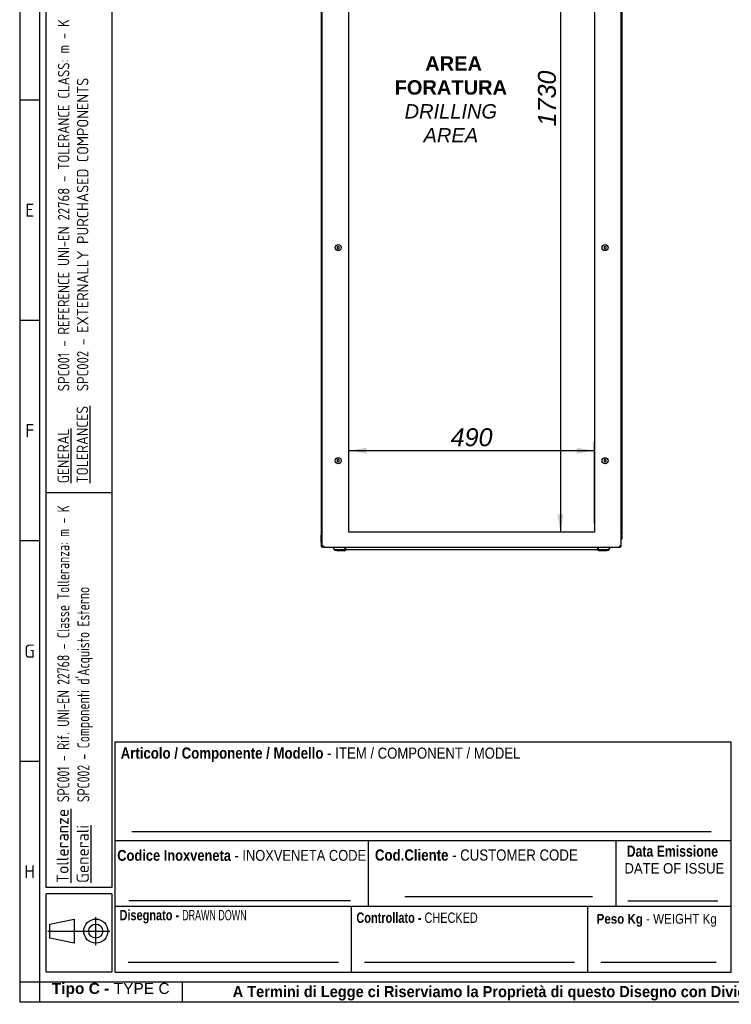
# Model space of a CAD drawing. Extents: x -15 to 412, y 11 to 308.
# Tile 1 of 9: x 6 to 115, y 11 to 162. Entities that reach past the tile are written whole.
import ezdxf
from ezdxf.lldxf.tags import DXFTag

# ---------------------------------------------------------------- set-up
doc = ezdxf.new("R2010")
doc.units = 0
doc.layers.get('0').update_dxf_attribs({"linetype": 'CONTINUOUS'})
for name, color, linetype in [('_TRANSLATION', 7, 'CONTINUOUS'), ('AE00100_03', 7, 'CONTINUOUS'), ('AE00219_03', 7, 'CONTINUOUS'), ('AE00715_01', 7, 'CONTINUOUS'), ('DEFAULT', 7, 'CONTINUOUS'), ('DV6__TRANSLATION', 7, 'CONTINUOUS'), ('F0000001_47', 7, 'CONTINUOUS'), ('M0000000_06', 7, 'CONTINUOUS'), ('M0000000_29', 7, 'CONTINUOUS'), ('M0000000_44', 7, 'CONTINUOUS'), ('M0000000_54', 7, 'CONTINUOUS'), ('M0000000_64', 7, 'CONTINUOUS'), ('M0000001_30', 7, 'CONTINUOUS'), ('SBAVATURE', 7, 'CONTINUOUS')]:
    doc.layers.add(name, color=color, linetype=linetype)
doc.styles.add('SEACAD_ARIAL', font='arial.ttf')
doc.styles.add('SEACAD_ARIAL_NARROW', font='ARIALN.TTF', dxfattribs={"width": 0.8})
doc.styles.add('SEACAD_ARIALB', font='arialbd.ttf', dxfattribs={"width": 0.9})
doc.styles.add('SEACAD_ARIALI', font='ariali.ttf')
doc.styles.add('SEACAD_SOLID_EDGE_ANSI', font='seans.ttf', dxfattribs={"width": 0.9})
doc.styles.add('SEACAD_SOLID_EDGE_ANSIB', font='seansbd.ttf', dxfattribs={"width": 0.9})
tags = doc.linetypes.add('CENTER2', pattern=[28.575, 19.05, -3.175, 3.175, -3.175]).pattern_tags.tags
tags[10:11] = [DXFTag(74, 4), DXFTag(75, 0), DXFTag(340, '0'), DXFTag(46, 0.0), DXFTag(50, 0.0), DXFTag(44, 0.0), DXFTag(45, 0.0)]
tags[8:9] = [DXFTag(74, 4), DXFTag(75, 0), DXFTag(340, '0'), DXFTag(46, 0.0), DXFTag(50, 0.0), DXFTag(44, 0.0), DXFTag(45, 0.0)]
tags[6:7] = [DXFTag(74, 4), DXFTag(75, 0), DXFTag(340, '0'), DXFTag(46, 0.0), DXFTag(50, 0.0), DXFTag(44, 0.0), DXFTag(45, 0.0)]
tags[4:5] = [DXFTag(74, 4), DXFTag(75, 0), DXFTag(340, '0'), DXFTag(46, 0.0), DXFTag(50, 0.0), DXFTag(44, 0.0), DXFTag(45, 0.0)]
doc.dimstyles.new('ISO', dxfattribs={"dimtxt": 2.75, "dimasz": 2.75, "dimexe": 1.375, "dimexo": 1.375, "dimgap": 0.6875, "dimtad": 1, "dimdec": 1, "dimlfac": 13.000013, "dimtxsty": 'SEACAD_ARIAL', "dimblk1": '_SE_FILLED', "dimblk2": '_SE_FILLED', "dimsah": 1, "dimcen": 1.375, "dimazin": 3, "dimtfac": 0.7, "dimtdec": 3, "dimtmove": 0, "dimatfit": 3})

# ---------------------------------------------------------------- blocks, each defined once
blk = doc.blocks.new('SE5')
at = {"layer": 'AE00100_03', "color": 7, "linetype": 'CONTINUOUS'}
for p, q in [((59.18, 218.46), (59.6, 218.46)), ((61.03, 218.46), (61.44, 218.46)), ((89.64, 218.46), (90.06, 218.46)), ((91.49, 218.46), (91.9, 218.46))]:
    blk.add_line(p, q, dxfattribs=at)
for centre, start, end in [((59.18, 218.36), 90, 180), ((59.6, 218.36), 0, 90), ((61.03, 218.36), 90, 180), ((61.44, 218.36), 0, 90), ((89.64, 218.36), 90, 180), ((90.06, 218.36), 0, 90), ((91.49, 218.36), 90, 180), ((91.9, 218.36), 0, 90)]:
    blk.add_arc(centre, 0.1, start, end, dxfattribs=at)
at = {"layer": 'AE00219_03', "color": 7, "linetype": 'CONTINUOUS'}
for p, q in [((55.08, 205.27), (54.93, 205.18)), ((54.93, 205.18), (54.93, 205)), ((54.93, 205), (55.08, 204.91)), ((55.23, 205.18), (55.08, 205.27)), ((55.08, 204.91), (55.23, 205)), ((55.23, 205), (55.23, 205.18)), ((96, 205.27), (95.85, 205.18)), ((95.85, 205.18), (95.85, 205)), ((95.85, 205), (96, 204.91)), ((96.16, 205.18), (96, 205.27)), ((96, 204.91), (96.16, 205)), ((96.16, 205), (96.16, 205.18)), ((55.08, 172.58), (54.93, 172.49)), ((54.93, 172.49), (54.93, 172.31)), ((54.93, 172.31), (55.08, 172.22)), ((55.23, 172.49), (55.08, 172.58)), ((55.08, 172.22), (55.23, 172.31)), ((55.23, 172.31), (55.23, 172.49)), ((96, 172.58), (95.85, 172.49)), ((95.85, 172.49), (95.85, 172.31)), ((95.85, 172.31), (96, 172.22)), ((96.16, 172.49), (96, 172.58)), ((96, 172.22), (96.16, 172.31)), ((96.16, 172.31), (96.16, 172.49)), ((55.08, 126.81), (54.93, 126.72)), ((54.93, 126.72), (54.93, 126.54)), ((54.93, 126.54), (55.08, 126.45)), ((55.23, 126.72), (55.08, 126.81)), ((55.08, 126.45), (55.23, 126.54)), ((55.23, 126.54), (55.23, 126.72)), ((96, 126.81), (95.85, 126.72)), ((95.85, 126.72), (95.85, 126.54)), ((95.85, 126.54), (96, 126.45)), ((96.16, 126.72), (96, 126.81)), ((96, 126.45), (96.16, 126.54)), ((96.16, 126.54), (96.16, 126.72)), ((55.08, 94.12), (54.93, 94.03)), ((54.93, 94.03), (54.93, 93.85)), ((54.93, 93.85), (55.08, 93.76)), ((55.23, 94.03), (55.08, 94.12)), ((55.08, 93.76), (55.23, 93.85)), ((55.23, 93.85), (55.23, 94.03)), ((96, 94.12), (95.85, 94.03)), ((95.85, 94.03), (95.85, 93.85)), ((95.85, 93.85), (96, 93.76)), ((96.16, 94.03), (96, 94.12)), ((96, 93.76), (96.16, 93.85)), ((96.16, 93.85), (96.16, 94.03))]:
    blk.add_line(p, q, dxfattribs=at)
for centre in [(55.08, 205.09), (96, 205.09), (55.08, 172.4), (96, 172.4), (55.08, 126.63), (96, 126.63), (55.08, 93.94), (96, 93.94)]:
    blk.add_circle(centre, 0.462, dxfattribs=at)
at = {"layer": 'AE00715_01', "color": 7, "linetype": 'CONTINUOUS'}
for p, q in [((54.35, 219.55), (54.35, 219.02)), ((54.35, 219.02), (54.45, 219.02)), ((54.58, 219.78), (55.76, 219.78)), ((55.04, 219.02), (55.96, 219.02)), ((56.66, 219.02), (56.66, 219.55)), ((94.43, 219.55), (94.43, 219.02)), ((95.12, 219.02), (96.04, 219.02)), ((95.33, 219.78), (96.5, 219.78)), ((96.63, 219.02), (96.73, 219.02)), ((96.73, 219.02), (96.73, 219.55))]:
    blk.add_line(p, q, dxfattribs=at)
for centre, start, end in [((54.58, 219.55), 90, 180), ((56.43, 219.55), 0, 10.4846), ((94.66, 219.55), 169.2756, 180), ((96.5, 219.55), 0, 90)]:
    blk.add_arc(centre, 0.231, start, end, dxfattribs=at)
for points, knots in [([(55.5, 223.13), (55.45, 223.13), (55.35, 223.13), (55.16, 223.09), (54.97, 223.02), (54.78, 222.92), (54.61, 222.79), (54.45, 222.63), (54.3, 222.45), (54.18, 222.24), (54.07, 222.02), (53.99, 221.77), (53.93, 221.52), (53.9, 221.26), (53.9, 220.99), (53.91, 220.72), (53.96, 220.46), (54.03, 220.21), (54.12, 219.97), (54.23, 219.77), (54.32, 219.64), (54.36, 219.59)], [0, 0, 0, 0, 0.0314738, 0.0792041, 0.126949, 0.1750897, 0.2239282, 0.2736178, 0.3241416, 0.3753417, 0.426994, 0.4788914, 0.5308752, 0.5828864, 0.6349303, 0.6870425, 0.7392589, 0.7916218, 0.8441597, 0.8968588, 0.9382479, 0.9382479, 0.9382479, 0.9382479]), ([(55.5, 222.21), (55.52, 222.21), (55.56, 222.21), (55.63, 222.19), (55.72, 222.15), (55.81, 222.08), (55.9, 221.98), (55.99, 221.85), (56.06, 221.7), (56.12, 221.53), (56.16, 221.35), (56.18, 221.16), (56.19, 220.96), (56.17, 220.77), (56.13, 220.59), (56.07, 220.42), (56, 220.27), (55.91, 220.14), (55.82, 220.04), (55.73, 219.97), (55.64, 219.92), (55.55, 219.9), (55.47, 219.9), (55.38, 219.92), (55.29, 219.96), (55.19, 220.03), (55.1, 220.13), (55.02, 220.26), (54.94, 220.41), (54.88, 220.58), (54.84, 220.76), (54.82, 220.95), (54.82, 221.15), (54.84, 221.34), (54.88, 221.53), (54.94, 221.69), (55.01, 221.84), (55.1, 221.97), (55.19, 222.07), (55.28, 222.14), (55.37, 222.18), (55.44, 222.2), (55.48, 222.21), (55.5, 222.21)], [0, 0, 0, 0, 0.011832, 0.040107, 0.065315, 0.089101, 0.114416, 0.139037, 0.163447, 0.187842, 0.212298, 0.23683, 0.261403, 0.285966, 0.31044, 0.334778, 0.358959, 0.38302, 0.407075, 0.431345, 0.456324, 0.482931, 0.512747, 0.540892, 0.566041, 0.589798, 0.615082, 0.639692, 0.664101, 0.688497, 0.712955, 0.737488, 0.762062, 0.786624, 0.811095, 0.835428, 0.859605, 0.883664, 0.907721, 0.932002, 0.957011, 0.98368, 1, 1, 1, 1]), ([(56.46, 219.38), (56.47, 219.39), (56.53, 219.44), (56.64, 219.57), (56.77, 219.76), (56.89, 219.98), (56.98, 220.22), (57.05, 220.47), (57.09, 220.73), (57.11, 220.99), (57.1, 221.26), (57.07, 221.52), (57.01, 221.77), (56.93, 222.02), (56.82, 222.25), (56.69, 222.46), (56.54, 222.65), (56.37, 222.81), (56.18, 222.95), (55.98, 223.04), (55.78, 223.11), (55.61, 223.13), (55.53, 223.13), (55.5, 223.13)], [0, 0, 0, 0, 0.00485, 0.054983, 0.105883, 0.157345, 0.209146, 0.261104, 0.313103, 0.365127, 0.4172, 0.469361, 0.521648, 0.574099, 0.626725, 0.679463, 0.732129, 0.78445, 0.8361, 0.886804, 0.936454, 0.985155, 1, 1, 1, 1]), ([(95.58, 223.13), (95.53, 223.13), (95.42, 223.13), (95.24, 223.09), (95.05, 223.02), (94.86, 222.92), (94.69, 222.79), (94.52, 222.63), (94.38, 222.45), (94.25, 222.24), (94.15, 222.02), (94.07, 221.77), (94.01, 221.52), (93.98, 221.26), (93.97, 220.99), (93.99, 220.72), (94.04, 220.46), (94.11, 220.21), (94.2, 219.97), (94.32, 219.75), (94.46, 219.55), (94.56, 219.44), (94.62, 219.38)], [0, 0, 0, 0, 0.031467, 0.079188, 0.126923, 0.175054, 0.223882, 0.273562, 0.324075, 0.375265, 0.426906, 0.478793, 0.530766, 0.582767, 0.6348, 0.686902, 0.739107, 0.791459, 0.843986, 0.896675, 0.949395, 1, 1, 1, 1]), ([(95.58, 222.21), (95.59, 222.21), (95.63, 222.21), (95.7, 222.19), (95.79, 222.15), (95.89, 222.08), (95.98, 221.98), (96.07, 221.85), (96.14, 221.7), (96.2, 221.53), (96.24, 221.35), (96.26, 221.16), (96.26, 220.96), (96.24, 220.77), (96.2, 220.59), (96.14, 220.42), (96.07, 220.27), (95.99, 220.14), (95.9, 220.04), (95.81, 219.97), (95.72, 219.92), (95.63, 219.9), (95.54, 219.9), (95.45, 219.92), (95.36, 219.96), (95.27, 220.03), (95.18, 220.13), (95.09, 220.26), (95.02, 220.41), (94.96, 220.58), (94.92, 220.76), (94.9, 220.95), (94.9, 221.15), (94.92, 221.34), (94.96, 221.53), (95.02, 221.69), (95.09, 221.84), (95.17, 221.97), (95.26, 222.07), (95.35, 222.14), (95.44, 222.18), (95.52, 222.2), (95.56, 222.21), (95.58, 222.21)], [0, 0, 0, 0, 0.011832, 0.040107, 0.065315, 0.089101, 0.114416, 0.139037, 0.163447, 0.187842, 0.212298, 0.23683, 0.261403, 0.285966, 0.31044, 0.334778, 0.358959, 0.38302, 0.407075, 0.431345, 0.456324, 0.482931, 0.512747, 0.540892, 0.566041, 0.589798, 0.615082, 0.639692, 0.664101, 0.688497, 0.712955, 0.737488, 0.762062, 0.786624, 0.811095, 0.835428, 0.859605, 0.883664, 0.907721, 0.932002, 0.957011, 0.98368, 1, 1, 1, 1]), ([(96.73, 219.59), (96.77, 219.65), (96.85, 219.77), (96.96, 219.98), (97.06, 220.22), (97.12, 220.47), (97.17, 220.73), (97.19, 220.99), (97.18, 221.26), (97.15, 221.52), (97.09, 221.77), (97.01, 222.02), (96.9, 222.25), (96.77, 222.46), (96.62, 222.65), (96.45, 222.81), (96.26, 222.95), (96.06, 223.04), (95.86, 223.11), (95.69, 223.13), (95.6, 223.13), (95.58, 223.13)], [0.0615581, 0.0615581, 0.0615581, 0.0615581, 0.1060124, 0.1574672, 0.2092606, 0.2612106, 0.3132022, 0.365219, 0.4172844, 0.4694381, 0.5217169, 0.5741605, 0.6267791, 0.6795096, 0.7321674, 0.7844812, 0.8361239, 0.8868205, 0.9364629, 0.9851572, 1, 1, 1, 1]), ([(55.76, 219.78), (55.77, 219.78), (55.78, 219.78), (55.8, 219.78), (55.81, 219.77), (55.83, 219.76), (55.84, 219.75), (55.86, 219.73), (55.87, 219.72), (55.89, 219.7), (55.9, 219.69), (55.92, 219.67), (55.93, 219.65), (55.96, 219.61), (55.97, 219.58), (55.99, 219.55)], [0, 0, 0, 0, 0.125, 0.125, 0.25, 0.25, 0.375, 0.375, 0.5, 0.5, 0.625, 0.625, 0.75, 0.75, 1, 1, 1, 1]), ([(56.46, 219.38), (56.45, 219.37), (56.44, 219.37), (56.42, 219.35), (56.41, 219.35), (56.39, 219.34), (56.37, 219.33), (56.35, 219.33), (56.33, 219.33), (56.3, 219.33), (56.29, 219.33), (56.26, 219.33), (56.24, 219.34), (56.21, 219.35), (56.2, 219.35), (56.17, 219.37), (56.15, 219.38), (56.11, 219.41), (56.08, 219.43), (56.04, 219.47), (56.03, 219.49), (56.01, 219.52), (56, 219.54), (55.99, 219.55)], [0.2572317, 0.2572317, 0.2572317, 0.2572317, 0.3125, 0.3125, 0.375, 0.375, 0.4375, 0.4375, 0.5, 0.5, 0.5625, 0.5625, 0.625, 0.625, 0.6875, 0.6875, 0.75, 0.75, 0.875, 0.875, 0.9375, 0.9375, 1, 1, 1, 1]), ([(95.09, 219.55), (95.08, 219.52), (95.05, 219.49), (95, 219.43), (94.97, 219.41), (94.93, 219.38), (94.91, 219.37), (94.88, 219.35), (94.87, 219.35), (94.84, 219.34), (94.82, 219.33), (94.79, 219.33), (94.78, 219.33), (94.75, 219.33), (94.74, 219.33), (94.71, 219.33), (94.7, 219.34), (94.67, 219.35), (94.66, 219.35), (94.64, 219.37), (94.63, 219.37), (94.62, 219.38)], [0, 0, 0, 0, 0.125, 0.125, 0.25, 0.25, 0.3125, 0.3125, 0.375, 0.375, 0.4375, 0.4375, 0.5, 0.5, 0.5625, 0.5625, 0.625, 0.625, 0.6875, 0.6875, 0.7432543, 0.7432543, 0.7432543, 0.7432543]), ([(95.09, 219.55), (95.11, 219.58), (95.13, 219.61), (95.16, 219.65), (95.17, 219.67), (95.19, 219.69), (95.2, 219.7), (95.22, 219.72), (95.23, 219.73), (95.25, 219.75), (95.26, 219.76), (95.28, 219.77), (95.29, 219.78), (95.31, 219.78), (95.32, 219.78), (95.33, 219.78)], [0, 0, 0, 0, 0.25, 0.25, 0.375, 0.375, 0.5, 0.5, 0.625, 0.625, 0.75, 0.75, 0.875, 0.875, 1, 1, 1, 1])]:
    blk.add_open_spline(points, degree=3, knots=knots, dxfattribs=at)
at = {"layer": 'DV6__TRANSLATION', "color": 7, "linetype": 'CENTER2'}
for p, q in [((56.7, 82.98), (56.7, 216.05)), ((56.7, 216.05), (94.39, 216.05)), ((94.39, 216.05), (94.39, 82.98)), ((94.39, 82.98), (56.7, 82.98))]:
    blk.add_line(p, q, dxfattribs=at)
at = {"layer": 'F0000001_47', "color": 7, "linetype": 'CONTINUOUS'}
for p, q in [((52.62, 80.88), (52.62, 218.15)), ((52.62, 218.15), (52.83, 218.15)), ((52.84, 218.36), (52.83, 218.36)), ((52.84, 218.36), (98.25, 218.36)), ((98.25, 218.36), (98.25, 218.36)), ((98.46, 218.15), (98.25, 218.15)), ((98.46, 80.88), (98.46, 218.15)), ((52.62, 80.88), (52.83, 80.88)), ((52.84, 80.67), (52.83, 80.67)), ((52.84, 80.67), (98.25, 80.67)), ((98.46, 80.88), (98.25, 80.88)), ((98.25, 80.67), (98.25, 80.67))]:
    blk.add_line(p, q, dxfattribs=at)
for centre, radius, start, end in [((52.83, 218.15), 0.215, 90, 180), ((66.22, 218.16), 13.38, 179.1297, 180.0518), ((98.25, 218.15), 0.215, 0, 90), ((86.4, 218.17), 11.85, 359.8886, 0.9299), ((52.83, 80.88), 0.215, 180, 270), ((64.69, 80.86), 11.85, 179.8886, 180.9299), ((86.4, 80.86), 11.85, 359.0701, 0.1114), ((98.25, 80.88), 0.215, 270, 0)]:
    blk.add_arc(centre, radius, start, end, dxfattribs=at)
at = {"layer": 'M0000000_06', "color": 7, "linetype": 'CONTINUOUS'}
for p, q in [((54.37, 80.67), (54.37, 80.48)), ((54.43, 80.48), (54.43, 80.67)), ((56.16, 80.28), (54.62, 80.28)), ((54.62, 80.23), (54.93, 80.23)), ((54.93, 80.15), (54.93, 80.28)), ((55.08, 80.13), (54.95, 80.13)), ((55.93, 80.13), (55.08, 80.13)), ((56.06, 80.13), (55.93, 80.13)), ((56.08, 80.15), (56.08, 80.28)), ((56.08, 80.23), (56.16, 80.23)), ((56.16, 80.48), (56.16, 80.67)), ((56.16, 80.23), (56.16, 80.48)), ((56.16, 80.23), (56.23, 80.23)), ((56.23, 80.48), (56.23, 80.67)), ((56.23, 80.23), (56.23, 80.48)), ((94.85, 80.67), (94.85, 80.48)), ((94.85, 80.48), (94.85, 80.23)), ((94.93, 80.23), (94.85, 80.23)), ((94.93, 80.67), (94.93, 80.48)), ((94.93, 80.48), (94.93, 80.23)), ((96.46, 80.28), (94.93, 80.28)), ((94.93, 80.23), (95, 80.23)), ((95, 80.15), (95, 80.28)), ((95.16, 80.13), (95.02, 80.13)), ((96, 80.13), (95.16, 80.13)), ((96.14, 80.13), (96, 80.13)), ((96.16, 80.15), (96.16, 80.28)), ((96.16, 80.23), (96.46, 80.23)), ((96.66, 80.67), (96.66, 80.48)), ((96.71, 80.48), (96.71, 80.67))]:
    blk.add_line(p, q, dxfattribs=at)
for centre, radius, start, end in [((54.62, 80.48), 0.25, 180, 270), ((54.62, 80.48), 0.192, 180, 270), ((54.95, 80.15), 0.0192, 180, 270), ((56.06, 80.15), 0.0192, 270, 0), ((95.02, 80.15), 0.0192, 180, 270), ((96.14, 80.15), 0.0192, 270, 0), ((96.46, 80.48), 0.192, 270, 0), ((96.46, 80.48), 0.25, 270, 0)]:
    blk.add_arc(centre, radius, start, end, dxfattribs=at)
at = {"layer": 'M0000000_29', "color": 7, "linetype": 'CONTINUOUS'}
for p, q in [((52.46, 216.44), (52.46, 82.59)), ((52.62, 216.44), (52.46, 216.44)), ((98.46, 216.44), (98.62, 216.44)), ((98.62, 82.59), (98.62, 216.44)), ((52.62, 82.59), (52.46, 82.59)), ((98.46, 82.59), (98.62, 82.59))]:
    blk.add_line(p, q, dxfattribs=at)
at = {"layer": 'M0000000_44', "color": 7, "linetype": 'CONTINUOUS'}
for p, q in [((52.46, 217.03), (52.46, 216.72)), ((52.56, 216.72), (52.56, 217.03)), ((52.56, 217.03), (52.56, 216.73)), ((98.52, 217.03), (98.52, 216.73)), ((98.53, 216.72), (98.53, 217.03)), ((98.62, 217.03), (98.62, 216.72)), ((52.46, 82), (52.46, 82.31)), ((52.56, 82.31), (52.56, 82)), ((52.56, 82), (52.56, 82.3)), ((98.52, 82), (98.52, 82.3)), ((98.53, 82.31), (98.53, 82)), ((98.62, 82), (98.62, 82.31))]:
    blk.add_line(p, q, dxfattribs=at)
for centre, radius, start, end in [((52.56, 217.03), 0.0962, 53.1301, 180), ((52.75, 216.72), 0.285, 180, 242.6478), ((52.56, 217.03), 0.00385, 0, 180), ((52.76, 216.73), 0.192, 180, 223.9455), ((52.75, 216.72), 0.192, 180, 227.1564), ((98.52, 217.03), 0.0962, 0, 126.8699), ((98.33, 216.73), 0.192, 316.0545, 0), ((98.33, 216.72), 0.285, 297.3522, 0), ((98.33, 216.72), 0.192, 312.8436, 0), ((98.52, 217.03), 0.00385, 0, 180), ((52.75, 82.31), 0.285, 117.3522, 180), ((52.56, 82), 0.0962, 180, 306.8699), ((52.75, 82.31), 0.192, 132.8436, 180), ((52.76, 82.3), 0.192, 136.0545, 180), ((52.56, 82), 0.00385, 180, 0), ((98.33, 82.31), 0.285, 0, 62.6478), ((98.33, 82.31), 0.192, 0, 47.1564), ((98.33, 82.3), 0.192, 0, 43.9455), ((98.52, 82), 0.0962, 233.1301, 0), ((98.52, 82), 0.00385, 180, 0)]:
    blk.add_arc(centre, radius, start, end, dxfattribs=at)
at = {"layer": 'M0000000_54', "color": 7, "linetype": 'CONTINUOUS'}
blk.add_line((94.85, 80.28), (56.23, 80.28), dxfattribs=at)
at = {"layer": 'M0000000_64', "color": 7, "linetype": 'CONTINUOUS'}
for p, q in [((54.45, 219.02), (55.03, 219.02)), ((54.45, 218.8), (54.45, 219.02)), ((55.97, 219.02), (95.11, 219.02)), ((96.05, 219.02), (96.63, 219.02)), ((96.63, 219.02), (96.63, 218.8)), ((54.23, 218.81), (54.23, 218.8)), ((54.23, 218.36), (54.23, 218.8)), ((54.23, 218.8), (54.23, 218.8)), ((96.85, 218.8), (96.85, 218.81)), ((96.85, 218.8), (96.85, 218.36))]:
    blk.add_line(p, q, dxfattribs=at)
for centre, radius, start, end in [((54.45, 218.8), 0.215, 90.0029, 179.9971), ((96.63, 218.8), 0.215, 3.264, 90), ((54.44, 205.42), 13.38, 89.9482, 90.8683), ((96.66, 206.75), 12.05, 89.0833, 90.1028)]:
    blk.add_arc(centre, radius, start, end, dxfattribs=at)
at = {"layer": 'M0000001_30', "color": 7, "linetype": 'CONTINUOUS'}
for p, q in [((52.46, 217.59), (52.46, 218.15)), ((52.46, 217.59), (52.46, 217.59)), ((52.46, 217.03), (52.46, 217.59)), ((52.46, 217.59), (52.62, 217.59)), ((52.58, 217.59), (52.46, 217.59)), ((52.58, 217.59), (52.58, 218.15)), ((52.58, 218.15), (52.62, 218.15)), ((52.58, 217.59), (52.58, 217.59)), ((52.83, 218.36), (52.68, 218.36)), ((52.46, 216.44), (52.46, 216.72)), ((52.46, 82.31), (52.46, 82.59)), ((52.46, 81.44), (52.46, 82)), ((52.58, 81.44), (52.46, 81.44)), ((52.46, 81.44), (52.46, 80.88)), ((52.46, 81.44), (52.46, 81.44)), ((52.46, 81.44), (52.62, 81.44)), ((52.58, 81.44), (52.58, 81.44)), ((52.58, 81.44), (52.58, 80.88)), ((52.58, 80.88), (52.62, 80.88)), ((52.83, 80.67), (52.68, 80.67))]:
    blk.add_line(p, q, dxfattribs=at)
for centre, radius, start, end in [((52.68, 218.15), 0.215, 90, 180), ((52.68, 218.15), 0.1, 114.3701, 180), ((52.68, 80.88), 0.215, 180, 270), ((52.68, 80.88), 0.1, 180, 245.63)]:
    blk.add_arc(centre, radius, start, end, dxfattribs=at)
blk = doc.blocks.new('DMBLK80')
at = {"layer": '_TRANSLATION', "linetype": 'CONTINUOUS'}
for points in [[(88.69, 213.3), (89.61, 213.3), (89.15, 216.05)], [(88.69, 85.73), (89.15, 82.98), (89.61, 85.73)]]:
    blk.add_hatch(color=7, dxfattribs=at).paths.add_polyline_path(points)
at = {"layer": '_TRANSLATION', "color": 7, "linetype": 'CONTINUOUS'}
for p, q in [((93.01, 216.05), (87.77, 216.05)), ((89.15, 216.05), (89.15, 82.98)), ((93.01, 82.98), (87.77, 82.98))]:
    blk.add_line(p, q, dxfattribs=at)
at = {"layer": '_TRANSLATION', "color": 7, "linetype": 'CONTINUOUS', "style": 'SEACAD_ARIALI'}
blk.add_text('1730', height=2.75, rotation=90, dxfattribs=at).set_placement((88.46, 145.24))
blk = doc.blocks.new('_SE_FILLED')
at = {"color": 0}
blk.add_line((0, 0), (-1, 0), dxfattribs=at)
blk.add_solid([(0, 0), (-1, -0.1665), (-1, 0.1665), (0, 0)], dxfattribs=at)
blk = doc.blocks.new('DMBLK81')
at = {"layer": '_TRANSLATION', "linetype": 'CONTINUOUS'}
for points in [[(59.45, 95.94), (56.7, 95.48), (59.45, 95.02)], [(91.64, 95.94), (91.64, 95.02), (94.39, 95.48)]]:
    blk.add_hatch(color=7, dxfattribs=at).paths.add_polyline_path(points)
at = {"layer": '_TRANSLATION', "color": 7, "linetype": 'CONTINUOUS'}
for p, q in [((56.7, 84.35), (56.7, 96.85)), ((94.39, 84.35), (94.39, 96.85)), ((94.39, 95.48), (56.7, 95.48))]:
    blk.add_line(p, q, dxfattribs=at)
at = {"layer": '_TRANSLATION', "color": 7, "linetype": 'CONTINUOUS', "style": 'SEACAD_ARIALI'}
blk.add_text('490', height=2.75, dxfattribs=at).set_placement((72.33, 96.17))

msp = doc.modelspace()

# ---------------------------------------------------------------- linework, layer by layer
at = {"color": 7, "linetype": 'CONTINUOUS'}
for p, q in [((6.2345, 287.5885), (6.2345, 10.9591)), ((9.2632, 149.2738), (6.2345, 149.2738)), ((9.2632, 115.4523), (6.2345, 115.4523)), ((9.2632, 81.6323), (6.2345, 81.6323)), ((115.3627, 15.5023), (115.3627, 50.8402)), ((9.2632, 47.8094), (6.2345, 47.8094)), ((20.8732, 35.6943), (115.3627, 35.6943)), ((65.3142, 27.1127), (94.0877, 27.1127)), ((99.5125, 26.4196), (113.3229, 26.4196)), ((20.8732, 25.5983), (115.3627, 25.5983)), ((57.1127, 15.5023), (57.1127, 25.5983)), ((93.3627, 15.5023), (93.3627, 25.5983)), ((17.9067, 19.6166), (17.9067, 23.9417)), ((10.5658, 21.7792), (20.0693, 21.7792)), ((22.8924, 17.0167), (55.0999, 17.0167)), ((59.1319, 17.0167), (91.3394, 17.0167)), ((95.3723, 17.0167), (113.0498, 17.0167)), ((31.1945, 10.9545), (31.1945, 13.9833)), ((6.2345, 10.9591), (412.092, 10.9591))]:
    msp.add_line(p, q, dxfattribs=at)
msp.add_lwpolyline([(14.582, 19.9256), (10.8748, 20.6979), (10.8748, 22.8605), (14.582, 23.6328), (14.582, 19.9256)], dxfattribs=at)
for radius in [1.8536, 1.0813]:
    msp.add_circle((17.9067, 21.7792), radius, dxfattribs=at)
at = {"layer": 'DEFAULT', "color": 7, "linetype": 'CONTINUOUS'}
for p, q in [((9.2632, 287.5885), (9.2632, 10.9591)), ((10.2728, 28.5002), (10.2728, 283.0453)), ((20.3688, 283.0453), (20.3688, 28.5002)), ((20.3688, 89.0002), (10.2728, 89.0002)), ((20.8732, 15.5023), (20.8732, 50.8402)), ((20.8732, 50.8402), (115.3627, 50.8402)), ((59.7132, 25.5983), (59.7132, 35.6943)), ((97.7132, 25.5983), (97.7132, 35.6943)), ((20.3688, 28.5002), (10.2728, 28.5002)), ((20.3688, 27.5002), (10.2728, 27.5002)), ((10.2728, 15.5002), (10.2728, 27.5002)), ((20.3688, 27.5002), (20.3688, 15.5002)), ((20.3688, 15.5002), (10.2728, 15.5002)), ((20.8732, 15.5023), (115.3627, 15.5023)), ((6.2345, 13.9879), (412.092, 13.9879))]:
    msp.add_line(p, q, dxfattribs=at)
at = {"layer": 'SBAVATURE', "color": 7, "linetype": 'CONTINUOUS'}
for p, q in [((23.4325, 37.0879), (112.2663, 37.0879)), ((22.9681, 26.4745), (56.9736, 26.4745))]:
    msp.add_line(p, q, dxfattribs=at)

# ---------------------------------------------------------------- block references
at = {"layer": '_TRANSLATION'}
msp.add_blockref('SE5', (0, 0), dxfattribs=at)

# ---------------------------------------------------------------- texts
at = {"attachment_point": 1, "rotation": 90}
for s, insert, char_height, width in [('{\\fSolid Edge ANSI|b0|i0|c0|p34;\\W0.84600x;\\C7;SPC001 - REFERENCE UNI-EN 22768 - TOLERANCE CLASS: m - K}\\P{\\fSolid Edge ANSI|b0|i0|c0|p34;\\W0.84600x;\\C7;SPC002 - }{\\fSolid Edge ANSI|b0|i0|c0|p34;\\W0.94000x;\\C7;EXTERNALLY PURCHASED COMPONENTS}', (12.1007, 104.6046), 1.75, 56.681326), ('{\\fSolid Edge ANSI|b1|i0|c0|p34;\\L\\C7;Tolleranze}\\P{\\fSolid Edge ANSI|b1|i0|c0|p34;\\L\\C7;Generali}', (11.8901, 29.1688), 1.85, 10.939448)]:
    msp.add_mtext(s, dxfattribs=dict(at, insert=insert, char_height=char_height, width=width))
at = {"attachment_point": 8}
for s, insert, char_height, width in [('{\\fSolid Edge ANSI|b0||i0||c0|p34;\\C7;\\H2.019192;\\W1.;E}', (7.7852, 131.3592), 2.019192, 2.3978), ('{\\fSolid Edge ANSI|b0||i0||c0|p34;\\C7;\\H2.019192;\\W1.;F}', (7.7833, 97.5377), 2.019192, 2.271601), ('{\\fSolid Edge ANSI|b0||i0||c0|p34;\\C7;\\H2.019192;\\W1.;G}', (7.7575, 63.7163), 2.019192, 2.5871), ('{\\fSolid Edge ANSI|b0||i0||c0|p34;\\C7;\\H2.019192;\\W1.;H}', (7.7594, 29.8948), 2.019192, 2.713299), ('{\\fArial|b1||i0||c0|p34;\\C7;\\H1.7;\\W1.;Tipo C - }{\\fArial|b0||i0||c0|p34;\\C7;\\H1.7;\\W1.;TYPE C}', (20.1864, 11.6341), 1.7, 18.158685), ('{\\fArial|b1||i0||c0|p34;\\C7;\\H1.7;\\W0.94;A Termini di Legge ci Riserviamo la Proprietà di questo Disegno con Divieto di Riprodurlo e di Renderlo Comunque Noto a Terzi Senza Nostra Autorizzazione}', (122.3664, 11.137), 1.7, 175.011409)]:
    msp.add_mtext(s, dxfattribs=dict(at, insert=insert, char_height=char_height, width=width))
at = {"attachment_point": 1, "rotation": 90}
for s, insert, char_height, width, style in [('{\\fSolid Edge ANSI|b0|i0|c0|p34;\\L\\C7;GENERAL}\\P{\\fSolid Edge ANSI|b0|i0|c0|p34;\\L\\C7;TOLERANCES}\\P', (12.0476, 90.4853), 1.75, 12.632031, 'SEACAD_SOLID_EDGE_ANSI'), ("{\\fSolid Edge ANSI|b1|i0|c0|p34;\\W0.82000x;\\C7;SPC001 - Rif. UNI-EN 22768 - Classe Tolleranza: m - K}\\P{\\fSolid Edge ANSI|b1|i0|c0|p34;\\W0.82000x;\\C7;SPC002 - Componenti d'Acquisto Esterno}", (11.9999, 41.5712), 1.85, 46.587945, 'SEACAD_SOLID_EDGE_ANSIB')]:
    msp.add_mtext(s, dxfattribs=dict(at, insert=insert, char_height=char_height, width=width, style=style))
for s, insert, char_height, width, attachment_point, style in [('{\\fArial|b1||i0||c0|p34;\\C7;\\H1.7163132;\\W0.846;Articolo / Componente / Modello}{\\fArial|b0||i0||c0|p34;\\C7;\\H1.7163132;\\W0.846; - ITEM}{\\fArial|b0||i0||c0|p34;\\C7;\\H1.7;\\W0.846; / COMPONENT / MODEL}', (21.7198, 47.7193), 1.7163132, 61.387499, 7, 'SEACAD_ARIAL'), ('{\\fArial|b1||i0||c0|p34;\\C7;\\H1.7;\\W0.792;Data Emissione}', (99.3241, 33.1732), 1.7, 14.357393, 7, 'SEACAD_ARIALB'), ('{\\fArial|b1||i0||c0|p34;\\C7;\\H1.67;\\W0.846;Codice Inoxveneta}{\\fArial|b0||i0||c0|p34;\\C7;\\H1.67;\\W0.846; - INOXVENETA CODE}', (21.1956, 32.5427), 1.67, 38.232355, 7, 'SEACAD_ARIAL'), ('{\\fArial|b1||i0||c0|p34;\\C7;\\H1.7163132;\\W0.846;Cod.Cliente}{\\fArial|b0||i0||c0|p34;\\C7;\\H1.7163132;\\W0.846; - CUSTOMER CODE}', (60.7144, 32.5724), 1.7163132, 31.526466, 7, 'SEACAD_ARIAL'), ('{\\fArial|b0||i0||c0|p34;\\C7;\\H1.6;\\W0.9;DATE OF ISSUE}', (98.9778, 30.5903), 1.6, 15.116546, 7, 'SEACAD_ARIAL'), ('{\\fArial|b1||i0||c0|p34;\\C7;\\H1.6;\\W0.752;Disegnato - }{\\fArial Narrow|b0||i0||c0|p34;\\C7;\\H1.5875;\\W0.752;\\T1.;DRAWN DOWN}', (31.2845, 22.9505), 1.6, 19.881166, 8, 'SEACAD_ARIAL_NARROW'), ('{\\fArial|b1||i0||c0|p34;\\C7;\\H1.6;\\W0.752;Controllato - }{\\fArial|b0||i0||c0|p34;\\C7;\\H1.5875;\\W0.752;\\T1.;CHECKED}{\\fArial|b1||i0||c0|p34;\\C7;\\H1.6;\\W0.752; }', (67.1717, 23.0261), 1.6, 18.832867, 8, 'SEACAD_ARIALB'), ('{\\fArial|b1||i0||c0|p34;\\C7;\\H1.5;\\W0.846;Peso Kg}{\\fArial|b0||i0||c0|p34;\\C7;\\H1.5;\\W0.846; - WEIGHT Kg}', (94.7121, 22.4585), 1.5, 18.732777, 7, 'SEACAD_ARIAL')]:
    msp.add_mtext(s, dxfattribs=dict(insert=insert, char_height=char_height, width=width, attachment_point=attachment_point, style=style))
at = {"layer": '_TRANSLATION', "insert": (72.3521, 149.3709), "char_height": 2.2, "width": 19.467567, "attachment_point": 5}
msp.add_mtext('{\\fArial|b0||i0||c0|p34;\\C7;\\H2.2;\\W1.; }{\\fArial|b1||i0||c0|p34;\\C7;\\H2.2;\\W1.;AREA\\P}{\\fArial|b1||i0||c0|p34;\\C7;\\H2.2;\\W1.;FORATURA \\P}{\\fArial|b0||i1||c0|p34;\\C7;\\H2.2;\\W1.;DRILLING\\P}{\\fArial|b0||i1||c0|p34;\\C7;\\H2.2;\\W1.;AREA}', dxfattribs=at)

# ---------------------------------------------------------------- dimensions: what is measured, and where the dimension line sits
at = {"layer": '_TRANSLATION', "color": 7, "linetype": 'CONTINUOUS'}
for base, p1, p2, angle, picture, middle in [((89.1474, 216.0537), (94.3877, 216.0537), (94.3877, 82.9769), 270, 'DMBLK80', (89.1474, 149.5153)), ((94.3877, 95.4797), (94.3877, 82.9769), (56.6955, 82.9769), 180, 'DMBLK81', (75.5416, 95.4797))]:
    dim = msp.add_linear_dim(base=base, p1=p1, p2=p2, angle=angle, text='\\A1;<>', dimstyle='ISO', dxfattribs=at)
    dim.commit()
    dim.dimension.update_dxf_attribs({"geometry": picture, "text_midpoint": middle, "dimtype": 161})

doc.saveas('drawing.dxf')
